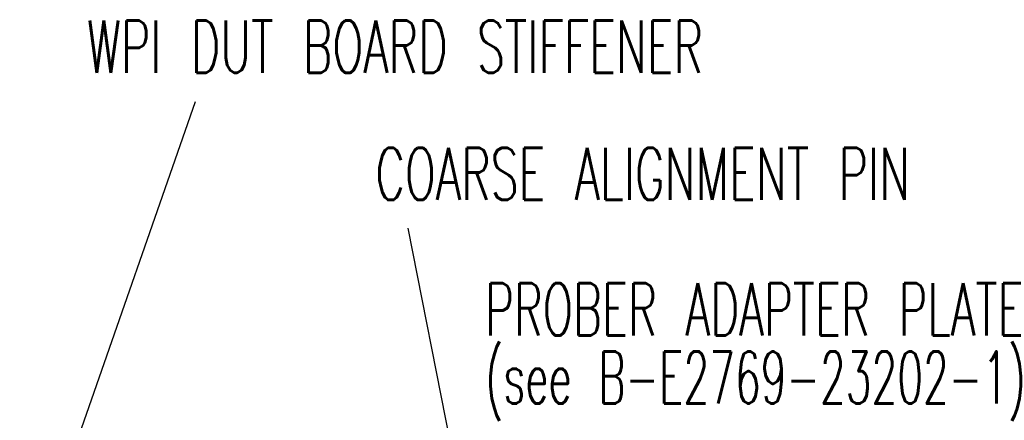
# Model space of a CAD drawing. Extents: x -1765 to 4890, y -3481 to 1222.
# Tile 13 of 98: x 17 to 335, y -2387 to -2258. Entities that reach past the tile are written whole.
import ezdxf

# ---------------------------------------------------------------- set-up
doc = ezdxf.new("R2010")
doc.units = 0
doc.layers.add('1', color=7, linetype='CONTINUOUS')
doc.styles.add('CONVERTER_1', font='txt.shx', dxfattribs={"width": 0.63})
doc.dimstyles.get("Standard").update_dxf_attribs({"dimtxt": 0.18, "dimasz": 0.18, "dimexe": 0.18, "dimexo": 0.0625, "dimgap": 0.09, "dimtad": 0, "dimtih": 1, "dimtoh": 1, "dimdec": 4, "dimzin": 0, "dimtxsty": 'STANDARD', "dimcen": 0.09, "dimazin": 3, "dimtfac": 1, "dimtdec": 4, "dimtofl": 0, "dimtmove": 0, "dimatfit": 3, "dimtolj": 1, "dimtzin": 0})

# ---------------------------------------------------------------- blocks, each defined once
blk = doc.blocks.new('TEXT__137', base_point=(-723.07, -2611.06))
at = {"layer": '1', "color": 1, "style": 'CONVERTER_1', "width": 0.63}
for s, p in [('WPI DUT BOARD STIFFENER', (38.48, -2275.19)), ('COARSE ALIGNMENT PIN', (131.57, -2316.24)), ('PROBER ADAPTER PLATE', (166.92, -2359.93)), ('(see B-E2769-23202-1)', (166.92, -2381.93))]:
    blk.add_text(s, height=16.8, dxfattribs=at).set_placement(p)
at = {"layer": '1', "color": 1, "linetype": 'CONTINUOUS', "has_arrowhead": 0}
for points in [[(16.71, -2447.07), (73.45, -2284.52)], [(159, -2410.45), (142.1, -2325.35)]]:
    blk.add_leader(points, dimstyle='Standard', dxfattribs=at)
blk = doc.blocks.new('WPIF_TSK__216', base_point=(-92.18, -3712.74))
at = {"layer": '1'}
blk.add_blockref('TEXT__137', (-723.07, -2611.06), dxfattribs=at)
blk = doc.blocks.new('C-E2803-62282-1S11B__217', base_point=(-130, -2449.25))
at = {"layer": '1'}
blk.add_blockref('WPIF_TSK__216', (-92.18, -3712.74), dxfattribs=at)

msp = doc.modelspace()

# ---------------------------------------------------------------- block references
at = {"layer": '1'}
msp.add_blockref('C-E2803-62282-1S11B__217', (-130, -2449.25), dxfattribs=at)

doc.saveas('drawing.dxf')
